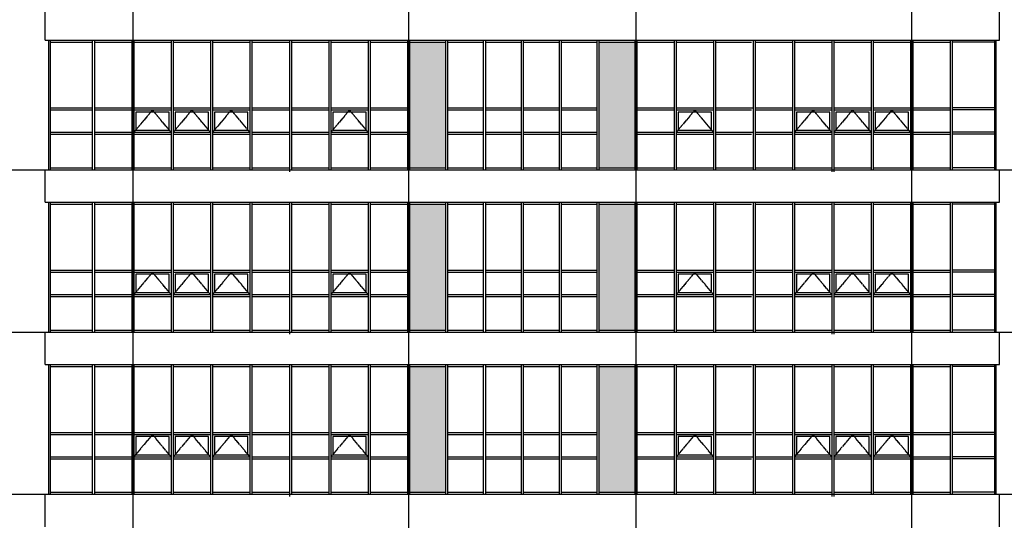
# Model space of a CAD drawing. Header units: millimetres. Extents: x 3445018 to 4174071, y -6064565 to -5122887.
# Tile 168 of 192: x 3868654 to 3892925, y -5325080 to -5312738. Entities that reach past the tile are written whole.
import ezdxf

# ---------------------------------------------------------------- set-up
doc = ezdxf.new("R2010")
doc.units = ezdxf.units.MM
doc.header["$MEASUREMENT"] = 0
doc.linetypes.add('CEN', pattern=[66, 60, -2, 2, -2])
for name, color, linetype in [('CEN', 13, 'CEN'), ('FI', 6, 'CONTINUOUS'), ('SO-252', 252, 'CONTINUOUS'), ('WIN1', 4, 'CONTINUOUS'), ('WIN2', 9, 'CONTINUOUS')]:
    doc.layers.add(name, color=color, linetype=linetype)

msp = doc.modelspace()

# ---------------------------------------------------------------- hatches: boundary and pattern name
at = {"layer": 'SO-252', "ltscale": 200}
h = msp.add_hatch(color=256, dxfattribs=at)
h.dxf.hatch_style = 1
h.paths.add_polyline_path([(3883815.642, -5313289.461), (3882932.309, -5313289.461), (3882932.309, -5316389.461), (3883815.642, -5316389.461)])
h.paths.add_polyline_path([(3879148.975, -5313289.461), (3878265.642, -5313289.461), (3878265.642, -5316389.461), (3879148.975, -5316389.461)])
h = msp.add_hatch(color=256, dxfattribs=at)
h.dxf.hatch_style = 1
h.paths.add_polyline_path([(3878265.642, -5320389.461), (3879148.975, -5320389.461), (3879148.975, -5317289.461), (3878265.642, -5317289.461)])
h.paths.add_polyline_path([(3882932.309, -5320389.461), (3883815.642, -5320389.461), (3883815.642, -5317289.461), (3882932.309, -5317289.461)])
h = msp.add_hatch(color=256, dxfattribs=at)
h.dxf.hatch_style = 1
h.paths.add_polyline_path([(3882932.309, -5324389.461), (3883815.642, -5324389.461), (3883815.642, -5321289.461), (3882932.309, -5321289.461)])
h.paths.add_polyline_path([(3878265.642, -5324389.461), (3879148.975, -5324389.461), (3879148.975, -5321289.461), (3878265.642, -5321289.461)])

# ---------------------------------------------------------------- linework, layer by layer
at = {"layer": 'CEN'}
for p, q in [((3871440.642, -5293351.227), (3871440.642, -5349279.63)), ((3878240.642, -5293351.227), (3878240.642, -5349279.63)), ((3883840.642, -5293351.227), (3883840.642, -5349279.63)), ((3890640.642, -5293351.227), (3890640.642, -5349279.63)), ((3858653.706, -5316439.461), (3903361.475, -5316439.461)), ((3858653.706, -5320439.461), (3903361.475, -5320439.461)), ((3858653.706, -5324439.461), (3903361.475, -5324439.461))]:
    msp.add_line(p, q, dxfattribs=at)
for points in [[(3872387.071, -5315514.461), (3871926.356, -5314964.461), (3871465.642, -5315514.461)], [(3873358.499, -5315514.461), (3872897.785, -5314964.461), (3872437.071, -5315514.461)], [(3874329.928, -5315514.461), (3873869.213, -5314964.461), (3873408.499, -5315514.461)], [(3877244.213, -5315514.461), (3876783.499, -5314964.461), (3876322.785, -5315514.461)], [(3885758.499, -5315514.461), (3885297.785, -5314964.461), (3884837.071, -5315514.461)], [(3888672.785, -5315514.461), (3888212.071, -5314964.461), (3887751.356, -5315514.461)], [(3889644.213, -5315514.461), (3889183.499, -5314964.461), (3888722.785, -5315514.461)], [(3890615.642, -5315514.461), (3890154.928, -5314964.461), (3889694.213, -5315514.461)], [(3872387.071, -5319514.461), (3871926.356, -5318964.461), (3871465.642, -5319514.461)], [(3873358.499, -5319514.461), (3872897.785, -5318964.461), (3872437.071, -5319514.461)], [(3874329.928, -5319514.461), (3873869.213, -5318964.461), (3873408.499, -5319514.461)], [(3877244.213, -5319514.461), (3876783.499, -5318964.461), (3876322.785, -5319514.461)], [(3885758.499, -5319514.461), (3885297.785, -5318964.461), (3884837.071, -5319514.461)], [(3888672.785, -5319514.461), (3888212.071, -5318964.461), (3887751.356, -5319514.461)], [(3889644.213, -5319514.461), (3889183.499, -5318964.461), (3888722.785, -5319514.461)], [(3890615.642, -5319514.461), (3890154.928, -5318964.461), (3889694.213, -5319514.461)], [(3872387.071, -5323514.461), (3871926.356, -5322964.461), (3871465.642, -5323514.461)], [(3873358.499, -5323514.461), (3872897.785, -5322964.461), (3872437.071, -5323514.461)], [(3874329.928, -5323514.461), (3873869.213, -5322964.461), (3873408.499, -5323514.461)], [(3877244.213, -5323514.461), (3876783.499, -5322964.461), (3876322.785, -5323514.461)], [(3885758.499, -5323514.461), (3885297.785, -5322964.461), (3884837.071, -5323514.461)], [(3888672.785, -5323514.461), (3888212.071, -5322964.461), (3887751.356, -5323514.461)], [(3889644.213, -5323514.461), (3889183.499, -5322964.461), (3888722.785, -5323514.461)], [(3890615.642, -5323514.461), (3890154.928, -5322964.461), (3889694.213, -5323514.461)]]:
    msp.add_lwpolyline(points, dxfattribs=at)
at = {"layer": 'FI', "ltscale": 200}
for p, q in [((3869277.642, -5313239.461), (3869277.642, -5312439.461)), ((3892803.642, -5313239.461), (3892803.642, -5312439.461)), ((3869277.642, -5313239.461), (3892803.642, -5313239.461)), ((3869277.642, -5316439.461), (3892803.642, -5316439.461)), ((3869277.642, -5317239.461), (3869277.642, -5316439.461)), ((3892803.642, -5317239.461), (3892803.642, -5316439.461)), ((3869277.642, -5317239.461), (3892803.642, -5317239.461)), ((3869277.642, -5320439.461), (3892803.642, -5320439.461)), ((3869277.642, -5321239.461), (3869277.642, -5320439.461)), ((3892803.642, -5321239.461), (3892803.642, -5320439.461)), ((3869277.642, -5321239.461), (3892803.642, -5321239.461)), ((3869277.642, -5324439.461), (3892803.642, -5324439.461)), ((3869277.642, -5325239.461), (3869277.642, -5324439.461)), ((3892803.642, -5325239.461), (3892803.642, -5324439.461))]:
    msp.add_line(p, q, dxfattribs=at)
at = {"layer": 'WIN1', "ltscale": 200}
for p, q in [((3869365.642, -5313239.461), (3869365.642, -5316439.461)), ((3869365.642, -5313239.461), (3892715.642, -5313239.461)), ((3869401.642, -5313239.461), (3869401.642, -5316439.461)), ((3869401.642, -5313289.461), (3870444.213, -5313289.461)), ((3870444.213, -5313239.461), (3870444.213, -5316439.461)), ((3870444.213, -5313239.461), (3870444.213, -5316439.461)), ((3870494.213, -5313239.461), (3870494.213, -5316439.461)), ((3870494.213, -5313239.461), (3870494.213, -5316439.461)), ((3870494.213, -5313289.461), (3871415.642, -5313289.461)), ((3871415.642, -5313239.461), (3871415.642, -5316439.461)), ((3871415.642, -5313239.461), (3871415.642, -5316439.461)), ((3871465.642, -5313239.461), (3871465.642, -5316439.461)), ((3871465.642, -5313239.461), (3871465.642, -5316439.461)), ((3871465.642, -5313289.461), (3872387.071, -5313289.461)), ((3872387.071, -5313239.461), (3872387.071, -5316439.461)), ((3872387.071, -5313239.461), (3872387.071, -5316439.461)), ((3872437.071, -5313239.461), (3872437.071, -5316439.461)), ((3872437.071, -5313239.461), (3872437.071, -5316439.461)), ((3872437.071, -5313289.461), (3873358.499, -5313289.461)), ((3873358.499, -5313239.461), (3873358.499, -5316439.461)), ((3873358.499, -5313239.461), (3873358.499, -5316439.461)), ((3873408.499, -5313239.461), (3873408.499, -5316439.461)), ((3873408.499, -5313239.461), (3873408.499, -5316439.461)), ((3873408.499, -5313289.461), (3874329.928, -5313289.461)), ((3874329.928, -5313239.461), (3874329.928, -5316439.461)), ((3874329.928, -5313239.461), (3874329.928, -5316439.461)), ((3874379.928, -5313239.461), (3874379.928, -5316439.461)), ((3874379.928, -5313239.461), (3874379.928, -5316439.461)), ((3874379.928, -5313289.461), (3875301.356, -5313289.461)), ((3875301.356, -5313239.461), (3875301.356, -5316439.461)), ((3875351.356, -5313239.461), (3875351.356, -5316439.461)), ((3875351.356, -5313239.461), (3875351.356, -5316439.461)), ((3875351.356, -5313289.461), (3876272.785, -5313289.461)), ((3876272.785, -5313239.461), (3876272.785, -5316439.461)), ((3876272.785, -5313239.461), (3876272.785, -5316439.461)), ((3876322.785, -5313239.461), (3876322.785, -5316439.461)), ((3876322.785, -5313239.461), (3876322.785, -5316439.461)), ((3876322.785, -5313289.461), (3877244.213, -5313289.461)), ((3877244.213, -5313239.461), (3877244.213, -5316439.461)), ((3877244.213, -5313239.461), (3877244.213, -5316439.461)), ((3877294.213, -5313239.461), (3877294.213, -5316439.461)), ((3877294.213, -5313239.461), (3877294.213, -5316439.461)), ((3877294.213, -5313289.461), (3878215.642, -5313289.461)), ((3878215.642, -5313239.461), (3878215.642, -5316439.461)), ((3878215.642, -5313239.461), (3878215.642, -5316439.461)), ((3878265.642, -5313239.461), (3878265.642, -5316439.461)), ((3878265.642, -5313239.461), (3878265.642, -5316439.461)), ((3878265.642, -5313289.461), (3879148.975, -5313289.461)), ((3879148.975, -5313239.461), (3879148.975, -5316439.461)), ((3879198.975, -5313239.461), (3879198.975, -5316439.461)), ((3879198.975, -5313289.461), (3880082.309, -5313289.461)), ((3880082.309, -5313239.461), (3880082.309, -5316439.461)), ((3880082.309, -5313239.461), (3880082.309, -5316439.461)), ((3880132.309, -5313239.461), (3880132.309, -5316439.461)), ((3880132.309, -5313239.461), (3880132.309, -5316439.461)), ((3880132.309, -5313289.461), (3881015.642, -5313289.461)), ((3881015.642, -5313239.461), (3881015.642, -5316439.461)), ((3881015.642, -5313239.461), (3881015.642, -5316439.461)), ((3881065.642, -5313239.461), (3881065.642, -5316439.461)), ((3881065.642, -5313239.461), (3881065.642, -5316439.461)), ((3881065.642, -5313289.461), (3881948.975, -5313289.461)), ((3881948.975, -5313239.461), (3881948.975, -5316439.461)), ((3881948.975, -5313239.461), (3881948.975, -5316439.461)), ((3881998.975, -5313239.461), (3881998.975, -5316439.461)), ((3881998.975, -5313239.461), (3881998.975, -5316439.461)), ((3881998.975, -5313289.461), (3882882.309, -5313289.461)), ((3882882.309, -5313239.461), (3882882.309, -5316439.461)), ((3882932.309, -5313239.461), (3882932.309, -5316439.461)), ((3882932.309, -5313289.461), (3883815.642, -5313289.461)), ((3883815.642, -5313239.461), (3883815.642, -5316439.461)), ((3883815.642, -5313239.461), (3883815.642, -5316439.461)), ((3883865.642, -5313239.461), (3883865.642, -5316439.461)), ((3883865.642, -5313239.461), (3883865.642, -5316439.461)), ((3883865.642, -5313289.461), (3884787.071, -5313289.461)), ((3884787.071, -5313239.461), (3884787.071, -5316439.461)), ((3884787.071, -5313239.461), (3884787.071, -5316439.461)), ((3884837.071, -5313239.461), (3884837.071, -5316439.461)), ((3884837.071, -5313239.461), (3884837.071, -5316439.461)), ((3884837.071, -5313289.461), (3885758.499, -5313289.461)), ((3885758.499, -5313239.461), (3885758.499, -5316439.461)), ((3885758.499, -5313239.461), (3885758.499, -5316439.461)), ((3885808.499, -5313239.461), (3885808.499, -5316439.461)), ((3885808.499, -5313239.461), (3885808.499, -5316439.461)), ((3885808.499, -5313289.461), (3886691.832, -5313289.461)), ((3886729.928, -5313239.461), (3886729.928, -5316439.461)), ((3886729.928, -5313239.461), (3886729.928, -5316439.461)), ((3886779.928, -5313239.461), (3886779.928, -5316439.461)), ((3886779.928, -5313239.461), (3886779.928, -5316439.461)), ((3886779.928, -5313289.461), (3887701.356, -5313289.461)), ((3887701.356, -5313239.461), (3887701.356, -5316439.461)), ((3887701.356, -5313239.461), (3887701.356, -5316439.461)), ((3887751.356, -5313239.461), (3887751.356, -5316439.461)), ((3887751.356, -5313239.461), (3887751.356, -5316439.461)), ((3887751.356, -5313289.461), (3888672.785, -5313289.461)), ((3888672.785, -5313239.461), (3888672.785, -5316439.461)), ((3888722.785, -5313239.461), (3888722.785, -5316439.461)), ((3888722.785, -5313289.461), (3889644.213, -5313289.461)), ((3889644.213, -5313239.461), (3889644.213, -5316439.461)), ((3889644.213, -5313239.461), (3889644.213, -5316439.461)), ((3889694.213, -5313239.461), (3889694.213, -5316439.461)), ((3889694.213, -5313239.461), (3889694.213, -5316439.461)), ((3889694.213, -5313289.461), (3890615.642, -5313289.461)), ((3890615.642, -5313239.461), (3890615.642, -5316439.461)), ((3890615.642, -5313239.461), (3890615.642, -5316439.461)), ((3890665.642, -5313239.461), (3890665.642, -5316439.461)), ((3890665.642, -5313239.461), (3890665.642, -5316439.461)), ((3890665.642, -5313289.461), (3891587.071, -5313289.461)), ((3891587.071, -5313239.461), (3891587.071, -5316439.461)), ((3891587.071, -5313239.461), (3891587.071, -5316439.461)), ((3891637.071, -5313239.461), (3891637.071, -5316439.461)), ((3891637.071, -5313239.461), (3891637.071, -5316439.461)), ((3892679.642, -5313289.461), (3891637.071, -5313289.461)), ((3892679.642, -5313239.461), (3892679.642, -5316439.461)), ((3892715.642, -5313239.461), (3892715.642, -5316439.461)), ((3869401.642, -5314914.461), (3870444.213, -5314914.461)), ((3869401.642, -5314964.461), (3870444.213, -5314964.461)), ((3870494.213, -5314914.461), (3871415.642, -5314914.461)), ((3870494.213, -5314964.461), (3871415.642, -5314964.461)), ((3871465.642, -5314914.461), (3872387.071, -5314914.461)), ((3871465.642, -5314964.461), (3872387.071, -5314964.461)), ((3872437.071, -5314914.461), (3873358.499, -5314914.461)), ((3872437.071, -5314964.461), (3873358.499, -5314964.461)), ((3873408.499, -5314914.461), (3874329.928, -5314914.461)), ((3873408.499, -5314964.461), (3874329.928, -5314964.461)), ((3874379.928, -5314914.461), (3875301.356, -5314914.461)), ((3874379.928, -5314964.461), (3875301.356, -5314964.461)), ((3875351.356, -5314914.461), (3876272.785, -5314914.461)), ((3875351.356, -5314964.461), (3876272.785, -5314964.461)), ((3876322.785, -5314914.461), (3877244.213, -5314914.461)), ((3876322.785, -5314964.461), (3877244.213, -5314964.461)), ((3877294.213, -5314914.461), (3878215.642, -5314914.461)), ((3877294.213, -5314964.461), (3878215.642, -5314964.461)), ((3879198.975, -5314914.461), (3880082.309, -5314914.461)), ((3879198.975, -5314964.461), (3880082.309, -5314964.461)), ((3880132.309, -5314914.461), (3881015.642, -5314914.461)), ((3880132.309, -5314964.461), (3881015.642, -5314964.461)), ((3881065.642, -5314914.461), (3881948.975, -5314914.461)), ((3881065.642, -5314964.461), (3881948.975, -5314964.461)), ((3881998.975, -5314914.461), (3882882.309, -5314914.461)), ((3881998.975, -5314964.461), (3882882.309, -5314964.461)), ((3883865.642, -5314914.461), (3884787.071, -5314914.461)), ((3883865.642, -5314964.461), (3884787.071, -5314964.461)), ((3884837.071, -5314914.461), (3885758.499, -5314914.461)), ((3884837.071, -5314964.461), (3885758.499, -5314964.461)), ((3885808.499, -5314914.461), (3886729.928, -5314914.461)), ((3885808.499, -5314964.461), (3886691.832, -5314964.461)), ((3886779.928, -5314914.461), (3887701.356, -5314914.461)), ((3886779.928, -5314964.461), (3887701.356, -5314964.461)), ((3887751.356, -5314914.461), (3888672.785, -5314914.461)), ((3887751.356, -5314964.461), (3888672.785, -5314964.461)), ((3888722.785, -5314914.461), (3889644.213, -5314914.461)), ((3888722.785, -5314964.461), (3889644.213, -5314964.461)), ((3889694.213, -5314914.461), (3890615.642, -5314914.461)), ((3889694.213, -5314964.461), (3890615.642, -5314964.461)), ((3890665.642, -5314914.461), (3891587.071, -5314914.461)), ((3890665.642, -5314964.461), (3891587.071, -5314964.461)), ((3892679.642, -5314914.461), (3891637.071, -5314914.461)), ((3892679.642, -5314964.461), (3891637.071, -5314964.461)), ((3869401.642, -5315514.461), (3870444.213, -5315514.461)), ((3869401.642, -5315564.461), (3870444.213, -5315564.461)), ((3870494.213, -5315514.461), (3871415.642, -5315514.461)), ((3870494.213, -5315564.461), (3871415.642, -5315564.461)), ((3871465.642, -5315514.461), (3872387.071, -5315514.461)), ((3871465.642, -5315564.461), (3872387.071, -5315564.461)), ((3872437.071, -5315514.461), (3873358.499, -5315514.461)), ((3872437.071, -5315564.461), (3873358.499, -5315564.461)), ((3873408.499, -5315514.461), (3874329.928, -5315514.461)), ((3873408.499, -5315564.461), (3874329.928, -5315564.461)), ((3874379.928, -5315514.461), (3875301.356, -5315514.461)), ((3874379.928, -5315564.461), (3875301.356, -5315564.461)), ((3875351.356, -5315514.461), (3876272.785, -5315514.461)), ((3875351.356, -5315564.461), (3876272.785, -5315564.461)), ((3876322.785, -5315514.461), (3877244.213, -5315514.461)), ((3876322.785, -5315564.461), (3877244.213, -5315564.461)), ((3877294.213, -5315514.461), (3878215.642, -5315514.461)), ((3877294.213, -5315564.461), (3878215.642, -5315564.461)), ((3879198.975, -5315514.461), (3880082.309, -5315514.461)), ((3879198.975, -5315564.461), (3880082.309, -5315564.461)), ((3880132.309, -5315514.461), (3881015.642, -5315514.461)), ((3880132.309, -5315564.461), (3881015.642, -5315564.461)), ((3881065.642, -5315514.461), (3881948.975, -5315514.461)), ((3881065.642, -5315564.461), (3881948.975, -5315564.461)), ((3881998.975, -5315514.461), (3882882.309, -5315514.461)), ((3881998.975, -5315564.461), (3882882.309, -5315564.461)), ((3883865.642, -5315514.461), (3884787.071, -5315514.461)), ((3883865.642, -5315564.461), (3884787.071, -5315564.461)), ((3884837.071, -5315514.461), (3885758.499, -5315514.461)), ((3884837.071, -5315564.461), (3885758.499, -5315564.461)), ((3885808.499, -5315514.461), (3886729.928, -5315514.461)), ((3885808.499, -5315564.461), (3886691.832, -5315564.461)), ((3886779.928, -5315514.461), (3887701.356, -5315514.461)), ((3886779.928, -5315564.461), (3887701.356, -5315564.461)), ((3887751.356, -5315514.461), (3888672.785, -5315514.461)), ((3887751.356, -5315564.461), (3888672.785, -5315564.461)), ((3888722.785, -5315514.461), (3889644.213, -5315514.461)), ((3888722.785, -5315564.461), (3889644.213, -5315564.461)), ((3889694.213, -5315514.461), (3890615.642, -5315514.461)), ((3889694.213, -5315564.461), (3890615.642, -5315564.461)), ((3890665.642, -5315514.461), (3891587.071, -5315514.461)), ((3890665.642, -5315564.461), (3891587.071, -5315564.461)), ((3892679.642, -5315514.461), (3891637.071, -5315514.461)), ((3892679.642, -5315564.461), (3891637.071, -5315564.461)), ((3869365.642, -5316439.461), (3892715.642, -5316439.461)), ((3869401.642, -5316389.461), (3870444.213, -5316389.461)), ((3870494.213, -5316389.461), (3871415.642, -5316389.461)), ((3871465.642, -5316389.461), (3872387.071, -5316389.461)), ((3872437.071, -5316389.461), (3873358.499, -5316389.461)), ((3873408.499, -5316389.461), (3874329.928, -5316389.461)), ((3874379.928, -5316389.461), (3875301.356, -5316389.461)), ((3875301.356, -5316409.461), (3875301.356, -5316489.461)), ((3875351.356, -5316389.461), (3876272.785, -5316389.461)), ((3876322.785, -5316389.461), (3877244.213, -5316389.461)), ((3877294.213, -5316389.461), (3878215.642, -5316389.461)), ((3878265.642, -5316389.461), (3879148.975, -5316389.461)), ((3879148.975, -5316409.461), (3879148.975, -5316439.461)), ((3879198.975, -5316389.461), (3880082.309, -5316389.461)), ((3879198.975, -5316409.461), (3879198.975, -5316439.461)), ((3880132.309, -5316389.461), (3881015.642, -5316389.461)), ((3881065.642, -5316389.461), (3881948.975, -5316389.461)), ((3881998.975, -5316389.461), (3882882.309, -5316389.461)), ((3882882.309, -5316409.461), (3882882.309, -5316439.461)), ((3882932.309, -5316389.461), (3883815.642, -5316389.461)), ((3882932.309, -5316409.461), (3882932.309, -5316439.461)), ((3883865.642, -5316389.461), (3884787.071, -5316389.461)), ((3884837.071, -5316389.461), (3885758.499, -5316389.461)), ((3885808.499, -5316389.461), (3886729.928, -5316389.461)), ((3886779.928, -5316389.461), (3887701.356, -5316389.461)), ((3887751.356, -5316389.461), (3888672.785, -5316389.461)), ((3888672.785, -5316409.461), (3888672.785, -5316489.461)), ((3888722.785, -5316389.461), (3889644.213, -5316389.461)), ((3888722.785, -5316409.461), (3888722.785, -5316489.461)), ((3889694.213, -5316389.461), (3890615.642, -5316389.461)), ((3890665.642, -5316389.461), (3891587.071, -5316389.461)), ((3892679.642, -5316389.461), (3891637.071, -5316389.461)), ((3869365.642, -5317239.461), (3869365.642, -5320439.461)), ((3869365.642, -5317239.461), (3892715.642, -5317239.461)), ((3869401.642, -5317239.461), (3869401.642, -5320439.461)), ((3870444.213, -5317239.461), (3870444.213, -5320439.461)), ((3870444.213, -5317239.461), (3870444.213, -5320439.461)), ((3870494.213, -5317239.461), (3870494.213, -5320439.461)), ((3870494.213, -5317239.461), (3870494.213, -5320439.461)), ((3871415.642, -5317239.461), (3871415.642, -5320439.461)), ((3871415.642, -5317239.461), (3871415.642, -5320439.461)), ((3871465.642, -5317239.461), (3871465.642, -5320439.461)), ((3871465.642, -5317239.461), (3871465.642, -5320439.461)), ((3872387.071, -5317239.461), (3872387.071, -5320439.461)), ((3872387.071, -5317239.461), (3872387.071, -5320439.461)), ((3872437.071, -5317239.461), (3872437.071, -5320439.461)), ((3872437.071, -5317239.461), (3872437.071, -5320439.461)), ((3873358.499, -5317239.461), (3873358.499, -5320439.461)), ((3873358.499, -5317239.461), (3873358.499, -5320439.461)), ((3873408.499, -5317239.461), (3873408.499, -5320439.461)), ((3873408.499, -5317239.461), (3873408.499, -5320439.461)), ((3874329.928, -5317239.461), (3874329.928, -5320439.461)), ((3874329.928, -5317239.461), (3874329.928, -5320439.461)), ((3874379.928, -5317239.461), (3874379.928, -5320439.461)), ((3874379.928, -5317239.461), (3874379.928, -5320439.461)), ((3875301.356, -5317239.461), (3875301.356, -5320439.461)), ((3875351.356, -5317239.461), (3875351.356, -5320439.461)), ((3875351.356, -5317239.461), (3875351.356, -5320439.461)), ((3876272.785, -5317239.461), (3876272.785, -5320439.461)), ((3876272.785, -5317239.461), (3876272.785, -5320439.461)), ((3876322.785, -5317239.461), (3876322.785, -5320439.461)), ((3876322.785, -5317239.461), (3876322.785, -5320439.461)), ((3877244.213, -5317239.461), (3877244.213, -5320439.461)), ((3877244.213, -5317239.461), (3877244.213, -5320439.461)), ((3877294.213, -5317239.461), (3877294.213, -5320439.461)), ((3877294.213, -5317239.461), (3877294.213, -5320439.461)), ((3878215.642, -5317239.461), (3878215.642, -5320439.461)), ((3878215.642, -5317239.461), (3878215.642, -5320439.461)), ((3878265.642, -5317239.461), (3878265.642, -5320439.461)), ((3878265.642, -5317239.461), (3878265.642, -5320439.461)), ((3879148.975, -5317239.461), (3879148.975, -5320439.461)), ((3879198.975, -5317239.461), (3879198.975, -5320439.461)), ((3880082.309, -5317239.461), (3880082.309, -5320439.461)), ((3880082.309, -5317239.461), (3880082.309, -5320439.461)), ((3880132.309, -5317239.461), (3880132.309, -5320439.461)), ((3880132.309, -5317239.461), (3880132.309, -5320439.461)), ((3881015.642, -5317239.461), (3881015.642, -5320439.461)), ((3881015.642, -5317239.461), (3881015.642, -5320439.461)), ((3881065.642, -5317239.461), (3881065.642, -5320439.461)), ((3881065.642, -5317239.461), (3881065.642, -5320439.461)), ((3881948.975, -5317239.461), (3881948.975, -5320439.461)), ((3881948.975, -5317239.461), (3881948.975, -5320439.461)), ((3881998.975, -5317239.461), (3881998.975, -5320439.461)), ((3881998.975, -5317239.461), (3881998.975, -5320439.461)), ((3882882.309, -5317239.461), (3882882.309, -5320439.461)), ((3882932.309, -5317239.461), (3882932.309, -5320439.461)), ((3883815.642, -5317239.461), (3883815.642, -5320439.461)), ((3883815.642, -5317239.461), (3883815.642, -5320439.461)), ((3883865.642, -5317239.461), (3883865.642, -5320439.461)), ((3883865.642, -5317239.461), (3883865.642, -5320439.461)), ((3884787.071, -5317239.461), (3884787.071, -5320439.461)), ((3884787.071, -5317239.461), (3884787.071, -5320439.461)), ((3884837.071, -5317239.461), (3884837.071, -5320439.461)), ((3884837.071, -5317239.461), (3884837.071, -5320439.461)), ((3885758.499, -5317239.461), (3885758.499, -5320439.461)), ((3885758.499, -5317239.461), (3885758.499, -5320439.461)), ((3885808.499, -5317239.461), (3885808.499, -5320439.461)), ((3885808.499, -5317239.461), (3885808.499, -5320439.461)), ((3886729.928, -5317239.461), (3886729.928, -5320439.461)), ((3886729.928, -5317239.461), (3886729.928, -5320439.461)), ((3886779.928, -5317239.461), (3886779.928, -5320439.461)), ((3886779.928, -5317239.461), (3886779.928, -5320439.461)), ((3887701.356, -5317239.461), (3887701.356, -5320439.461)), ((3887701.356, -5317239.461), (3887701.356, -5320439.461)), ((3887751.356, -5317239.461), (3887751.356, -5320439.461)), ((3887751.356, -5317239.461), (3887751.356, -5320439.461)), ((3888672.785, -5317239.461), (3888672.785, -5320439.461)), ((3888722.785, -5317239.461), (3888722.785, -5320439.461)), ((3889644.213, -5317239.461), (3889644.213, -5320439.461)), ((3889644.213, -5317239.461), (3889644.213, -5320439.461)), ((3889694.213, -5317239.461), (3889694.213, -5320439.461)), ((3889694.213, -5317239.461), (3889694.213, -5320439.461)), ((3890615.642, -5317239.461), (3890615.642, -5320439.461)), ((3890615.642, -5317239.461), (3890615.642, -5320439.461)), ((3890665.642, -5317239.461), (3890665.642, -5320439.461)), ((3890665.642, -5317239.461), (3890665.642, -5320439.461)), ((3891587.071, -5317239.461), (3891587.071, -5320439.461)), ((3891587.071, -5317239.461), (3891587.071, -5320439.461)), ((3891637.071, -5317239.461), (3891637.071, -5320439.461)), ((3891637.071, -5317239.461), (3891637.071, -5320439.461)), ((3892679.642, -5317239.461), (3892679.642, -5320439.461)), ((3892715.642, -5317239.461), (3892715.642, -5320439.461)), ((3869401.642, -5317289.461), (3870444.213, -5317289.461)), ((3870494.213, -5317289.461), (3871415.642, -5317289.461)), ((3871465.642, -5317289.461), (3872387.071, -5317289.461)), ((3872437.071, -5317289.461), (3873358.499, -5317289.461)), ((3873408.499, -5317289.461), (3874329.928, -5317289.461)), ((3874379.928, -5317289.461), (3875301.356, -5317289.461)), ((3875351.356, -5317289.461), (3876272.785, -5317289.461)), ((3876322.785, -5317289.461), (3877244.213, -5317289.461)), ((3877294.213, -5317289.461), (3878215.642, -5317289.461)), ((3878265.642, -5317289.461), (3879148.975, -5317289.461)), ((3879198.975, -5317289.461), (3880082.309, -5317289.461)), ((3880132.309, -5317289.461), (3881015.642, -5317289.461)), ((3881065.642, -5317289.461), (3881948.975, -5317289.461)), ((3881998.975, -5317289.461), (3882882.309, -5317289.461)), ((3882932.309, -5317289.461), (3883815.642, -5317289.461)), ((3883865.642, -5317289.461), (3884787.071, -5317289.461)), ((3884837.071, -5317289.461), (3885758.499, -5317289.461)), ((3885808.499, -5317289.461), (3886691.832, -5317289.461)), ((3886779.928, -5317289.461), (3887701.356, -5317289.461)), ((3887751.356, -5317289.461), (3888672.785, -5317289.461)), ((3888722.785, -5317289.461), (3889644.213, -5317289.461)), ((3889694.213, -5317289.461), (3890615.642, -5317289.461)), ((3890665.642, -5317289.461), (3891587.071, -5317289.461)), ((3892679.642, -5317289.461), (3891637.071, -5317289.461)), ((3869401.642, -5318914.461), (3870444.213, -5318914.461)), ((3869401.642, -5318964.461), (3870444.213, -5318964.461)), ((3870494.213, -5318914.461), (3871415.642, -5318914.461)), ((3870494.213, -5318964.461), (3871415.642, -5318964.461)), ((3871465.642, -5318914.461), (3872387.071, -5318914.461)), ((3871465.642, -5318964.461), (3872387.071, -5318964.461)), ((3872437.071, -5318914.461), (3873358.499, -5318914.461)), ((3872437.071, -5318964.461), (3873358.499, -5318964.461)), ((3873408.499, -5318914.461), (3874329.928, -5318914.461)), ((3873408.499, -5318964.461), (3874329.928, -5318964.461)), ((3874379.928, -5318914.461), (3875301.356, -5318914.461)), ((3874379.928, -5318964.461), (3875301.356, -5318964.461)), ((3875351.356, -5318914.461), (3876272.785, -5318914.461)), ((3875351.356, -5318964.461), (3876272.785, -5318964.461)), ((3876322.785, -5318914.461), (3877244.213, -5318914.461)), ((3876322.785, -5318964.461), (3877244.213, -5318964.461)), ((3877294.213, -5318914.461), (3878215.642, -5318914.461)), ((3877294.213, -5318964.461), (3878215.642, -5318964.461)), ((3879198.975, -5318914.461), (3880082.309, -5318914.461)), ((3879198.975, -5318964.461), (3880082.309, -5318964.461)), ((3880132.309, -5318914.461), (3881015.642, -5318914.461)), ((3880132.309, -5318964.461), (3881015.642, -5318964.461)), ((3881065.642, -5318914.461), (3881948.975, -5318914.461)), ((3881065.642, -5318964.461), (3881948.975, -5318964.461)), ((3881998.975, -5318914.461), (3882882.309, -5318914.461)), ((3881998.975, -5318964.461), (3882882.309, -5318964.461)), ((3883865.642, -5318914.461), (3884787.071, -5318914.461)), ((3883865.642, -5318964.461), (3884787.071, -5318964.461)), ((3884837.071, -5318914.461), (3885758.499, -5318914.461)), ((3884837.071, -5318964.461), (3885758.499, -5318964.461)), ((3885808.499, -5318914.461), (3886729.928, -5318914.461)), ((3885808.499, -5318964.461), (3886691.832, -5318964.461)), ((3886779.928, -5318914.461), (3887701.356, -5318914.461)), ((3886779.928, -5318964.461), (3887701.356, -5318964.461)), ((3887751.356, -5318914.461), (3888672.785, -5318914.461)), ((3887751.356, -5318964.461), (3888672.785, -5318964.461)), ((3888722.785, -5318914.461), (3889644.213, -5318914.461)), ((3888722.785, -5318964.461), (3889644.213, -5318964.461)), ((3889694.213, -5318914.461), (3890615.642, -5318914.461)), ((3889694.213, -5318964.461), (3890615.642, -5318964.461)), ((3890665.642, -5318914.461), (3891587.071, -5318914.461)), ((3890665.642, -5318964.461), (3891587.071, -5318964.461)), ((3892679.642, -5318914.461), (3891637.071, -5318914.461)), ((3892679.642, -5318964.461), (3891637.071, -5318964.461)), ((3869401.642, -5319514.461), (3870444.213, -5319514.461)), ((3869401.642, -5319564.461), (3870444.213, -5319564.461)), ((3870494.213, -5319514.461), (3871415.642, -5319514.461)), ((3870494.213, -5319564.461), (3871415.642, -5319564.461)), ((3871465.642, -5319514.461), (3872387.071, -5319514.461)), ((3871465.642, -5319564.461), (3872387.071, -5319564.461)), ((3872437.071, -5319514.461), (3873358.499, -5319514.461)), ((3872437.071, -5319564.461), (3873358.499, -5319564.461)), ((3873408.499, -5319514.461), (3874329.928, -5319514.461)), ((3873408.499, -5319564.461), (3874329.928, -5319564.461)), ((3874379.928, -5319514.461), (3875301.356, -5319514.461)), ((3874379.928, -5319564.461), (3875301.356, -5319564.461)), ((3875351.356, -5319514.461), (3876272.785, -5319514.461)), ((3875351.356, -5319564.461), (3876272.785, -5319564.461)), ((3876322.785, -5319514.461), (3877244.213, -5319514.461)), ((3876322.785, -5319564.461), (3877244.213, -5319564.461)), ((3877294.213, -5319514.461), (3878215.642, -5319514.461)), ((3877294.213, -5319564.461), (3878215.642, -5319564.461)), ((3879198.975, -5319514.461), (3880082.309, -5319514.461)), ((3879198.975, -5319564.461), (3880082.309, -5319564.461)), ((3880132.309, -5319514.461), (3881015.642, -5319514.461)), ((3880132.309, -5319564.461), (3881015.642, -5319564.461)), ((3881065.642, -5319514.461), (3881948.975, -5319514.461)), ((3881065.642, -5319564.461), (3881948.975, -5319564.461)), ((3881998.975, -5319514.461), (3882882.309, -5319514.461)), ((3881998.975, -5319564.461), (3882882.309, -5319564.461)), ((3883865.642, -5319514.461), (3884787.071, -5319514.461)), ((3883865.642, -5319564.461), (3884787.071, -5319564.461)), ((3884837.071, -5319514.461), (3885758.499, -5319514.461)), ((3884837.071, -5319564.461), (3885758.499, -5319564.461)), ((3885808.499, -5319514.461), (3886729.928, -5319514.461)), ((3885808.499, -5319564.461), (3886691.832, -5319564.461)), ((3886779.928, -5319514.461), (3887701.356, -5319514.461)), ((3886779.928, -5319564.461), (3887701.356, -5319564.461)), ((3887751.356, -5319514.461), (3888672.785, -5319514.461)), ((3887751.356, -5319564.461), (3888672.785, -5319564.461)), ((3888722.785, -5319514.461), (3889644.213, -5319514.461)), ((3888722.785, -5319564.461), (3889644.213, -5319564.461)), ((3889694.213, -5319514.461), (3890615.642, -5319514.461)), ((3889694.213, -5319564.461), (3890615.642, -5319564.461)), ((3890665.642, -5319514.461), (3891587.071, -5319514.461)), ((3890665.642, -5319564.461), (3891587.071, -5319564.461)), ((3892679.642, -5319514.461), (3891637.071, -5319514.461)), ((3892679.642, -5319564.461), (3891637.071, -5319564.461)), ((3869401.642, -5320389.461), (3870444.213, -5320389.461)), ((3870494.213, -5320389.461), (3871415.642, -5320389.461)), ((3871465.642, -5320389.461), (3872387.071, -5320389.461)), ((3872437.071, -5320389.461), (3873358.499, -5320389.461)), ((3873408.499, -5320389.461), (3874329.928, -5320389.461)), ((3874379.928, -5320389.461), (3875301.356, -5320389.461)), ((3875301.356, -5320409.461), (3875301.356, -5320489.461)), ((3875351.356, -5320389.461), (3876272.785, -5320389.461)), ((3876322.785, -5320389.461), (3877244.213, -5320389.461)), ((3877294.213, -5320389.461), (3878215.642, -5320389.461)), ((3878265.642, -5320389.461), (3879148.975, -5320389.461)), ((3879148.975, -5320409.461), (3879148.975, -5320439.461)), ((3879198.975, -5320389.461), (3880082.309, -5320389.461)), ((3879198.975, -5320409.461), (3879198.975, -5320439.461)), ((3880132.309, -5320389.461), (3881015.642, -5320389.461)), ((3881065.642, -5320389.461), (3881948.975, -5320389.461)), ((3881998.975, -5320389.461), (3882882.309, -5320389.461)), ((3882882.309, -5320409.461), (3882882.309, -5320439.461)), ((3882932.309, -5320389.461), (3883815.642, -5320389.461)), ((3882932.309, -5320409.461), (3882932.309, -5320439.461)), ((3883865.642, -5320389.461), (3884787.071, -5320389.461)), ((3884837.071, -5320389.461), (3885758.499, -5320389.461)), ((3885808.499, -5320389.461), (3886729.928, -5320389.461)), ((3886779.928, -5320389.461), (3887701.356, -5320389.461)), ((3887751.356, -5320389.461), (3888672.785, -5320389.461)), ((3888672.785, -5320409.461), (3888672.785, -5320489.461)), ((3888722.785, -5320389.461), (3889644.213, -5320389.461)), ((3888722.785, -5320409.461), (3888722.785, -5320489.461)), ((3889694.213, -5320389.461), (3890615.642, -5320389.461)), ((3890665.642, -5320389.461), (3891587.071, -5320389.461)), ((3892679.642, -5320389.461), (3891637.071, -5320389.461)), ((3869365.642, -5320439.461), (3892715.642, -5320439.461)), ((3869365.642, -5321239.461), (3869365.642, -5324439.461)), ((3869365.642, -5321239.461), (3892715.642, -5321239.461)), ((3869401.642, -5321239.461), (3869401.642, -5324439.461)), ((3869401.642, -5321289.461), (3870444.213, -5321289.461)), ((3870444.213, -5321239.461), (3870444.213, -5324439.461)), ((3870444.213, -5321239.461), (3870444.213, -5324439.461)), ((3870494.213, -5321239.461), (3870494.213, -5324439.461)), ((3870494.213, -5321239.461), (3870494.213, -5324439.461)), ((3870494.213, -5321289.461), (3871415.642, -5321289.461)), ((3871415.642, -5321239.461), (3871415.642, -5324439.461)), ((3871415.642, -5321239.461), (3871415.642, -5324439.461)), ((3871465.642, -5321239.461), (3871465.642, -5324439.461)), ((3871465.642, -5321239.461), (3871465.642, -5324439.461)), ((3871465.642, -5321289.461), (3872387.071, -5321289.461)), ((3872387.071, -5321239.461), (3872387.071, -5324439.461)), ((3872387.071, -5321239.461), (3872387.071, -5324439.461)), ((3872437.071, -5321239.461), (3872437.071, -5324439.461)), ((3872437.071, -5321239.461), (3872437.071, -5324439.461)), ((3872437.071, -5321289.461), (3873358.499, -5321289.461)), ((3873358.499, -5321239.461), (3873358.499, -5324439.461)), ((3873358.499, -5321239.461), (3873358.499, -5324439.461)), ((3873408.499, -5321239.461), (3873408.499, -5324439.461)), ((3873408.499, -5321239.461), (3873408.499, -5324439.461)), ((3873408.499, -5321289.461), (3874329.928, -5321289.461)), ((3874329.928, -5321239.461), (3874329.928, -5324439.461)), ((3874329.928, -5321239.461), (3874329.928, -5324439.461)), ((3874379.928, -5321239.461), (3874379.928, -5324439.461)), ((3874379.928, -5321239.461), (3874379.928, -5324439.461)), ((3874379.928, -5321289.461), (3875301.356, -5321289.461)), ((3875301.356, -5321239.461), (3875301.356, -5324439.461)), ((3875351.356, -5321239.461), (3875351.356, -5324439.461)), ((3875351.356, -5321239.461), (3875351.356, -5324439.461)), ((3875351.356, -5321289.461), (3876272.785, -5321289.461)), ((3876272.785, -5321239.461), (3876272.785, -5324439.461)), ((3876272.785, -5321239.461), (3876272.785, -5324439.461)), ((3876322.785, -5321239.461), (3876322.785, -5324439.461)), ((3876322.785, -5321239.461), (3876322.785, -5324439.461)), ((3876322.785, -5321289.461), (3877244.213, -5321289.461)), ((3877244.213, -5321239.461), (3877244.213, -5324439.461)), ((3877244.213, -5321239.461), (3877244.213, -5324439.461)), ((3877294.213, -5321239.461), (3877294.213, -5324439.461)), ((3877294.213, -5321239.461), (3877294.213, -5324439.461)), ((3877294.213, -5321289.461), (3878215.642, -5321289.461)), ((3878215.642, -5321239.461), (3878215.642, -5324439.461)), ((3878215.642, -5321239.461), (3878215.642, -5324439.461)), ((3878265.642, -5321239.461), (3878265.642, -5324439.461)), ((3878265.642, -5321239.461), (3878265.642, -5324439.461)), ((3878265.642, -5321289.461), (3879148.975, -5321289.461)), ((3879148.975, -5321239.461), (3879148.975, -5324439.461)), ((3879198.975, -5321239.461), (3879198.975, -5324439.461)), ((3879198.975, -5321289.461), (3880082.309, -5321289.461)), ((3880082.309, -5321239.461), (3880082.309, -5324439.461)), ((3880082.309, -5321239.461), (3880082.309, -5324439.461)), ((3880132.309, -5321239.461), (3880132.309, -5324439.461)), ((3880132.309, -5321239.461), (3880132.309, -5324439.461)), ((3880132.309, -5321289.461), (3881015.642, -5321289.461)), ((3881015.642, -5321239.461), (3881015.642, -5324439.461)), ((3881015.642, -5321239.461), (3881015.642, -5324439.461)), ((3881065.642, -5321239.461), (3881065.642, -5324439.461)), ((3881065.642, -5321239.461), (3881065.642, -5324439.461)), ((3881065.642, -5321289.461), (3881948.975, -5321289.461)), ((3881948.975, -5321239.461), (3881948.975, -5324439.461)), ((3881948.975, -5321239.461), (3881948.975, -5324439.461)), ((3881998.975, -5321239.461), (3881998.975, -5324439.461)), ((3881998.975, -5321239.461), (3881998.975, -5324439.461)), ((3881998.975, -5321289.461), (3882882.309, -5321289.461)), ((3882882.309, -5321239.461), (3882882.309, -5324439.461)), ((3882932.309, -5321239.461), (3882932.309, -5324439.461)), ((3882932.309, -5321289.461), (3883815.642, -5321289.461)), ((3883815.642, -5321239.461), (3883815.642, -5324439.461)), ((3883815.642, -5321239.461), (3883815.642, -5324439.461)), ((3883865.642, -5321239.461), (3883865.642, -5324439.461)), ((3883865.642, -5321239.461), (3883865.642, -5324439.461)), ((3883865.642, -5321289.461), (3884787.071, -5321289.461)), ((3884787.071, -5321239.461), (3884787.071, -5324439.461)), ((3884787.071, -5321239.461), (3884787.071, -5324439.461)), ((3884837.071, -5321239.461), (3884837.071, -5324439.461)), ((3884837.071, -5321239.461), (3884837.071, -5324439.461)), ((3884837.071, -5321289.461), (3885758.499, -5321289.461)), ((3885758.499, -5321239.461), (3885758.499, -5324439.461)), ((3885758.499, -5321239.461), (3885758.499, -5324439.461)), ((3885808.499, -5321239.461), (3885808.499, -5324439.461)), ((3885808.499, -5321239.461), (3885808.499, -5324439.461)), ((3885808.499, -5321289.461), (3886691.832, -5321289.461)), ((3886729.928, -5321239.461), (3886729.928, -5324439.461)), ((3886729.928, -5321239.461), (3886729.928, -5324439.461)), ((3886779.928, -5321239.461), (3886779.928, -5324439.461)), ((3886779.928, -5321239.461), (3886779.928, -5324439.461)), ((3886779.928, -5321289.461), (3887701.356, -5321289.461)), ((3887701.356, -5321239.461), (3887701.356, -5324439.461)), ((3887701.356, -5321239.461), (3887701.356, -5324439.461)), ((3887751.356, -5321239.461), (3887751.356, -5324439.461)), ((3887751.356, -5321239.461), (3887751.356, -5324439.461)), ((3887751.356, -5321289.461), (3888672.785, -5321289.461)), ((3888672.785, -5321239.461), (3888672.785, -5324439.461)), ((3888722.785, -5321239.461), (3888722.785, -5324439.461)), ((3888722.785, -5321289.461), (3889644.213, -5321289.461)), ((3889644.213, -5321239.461), (3889644.213, -5324439.461)), ((3889644.213, -5321239.461), (3889644.213, -5324439.461)), ((3889694.213, -5321239.461), (3889694.213, -5324439.461)), ((3889694.213, -5321239.461), (3889694.213, -5324439.461)), ((3889694.213, -5321289.461), (3890615.642, -5321289.461)), ((3890615.642, -5321239.461), (3890615.642, -5324439.461)), ((3890615.642, -5321239.461), (3890615.642, -5324439.461)), ((3890665.642, -5321239.461), (3890665.642, -5324439.461)), ((3890665.642, -5321239.461), (3890665.642, -5324439.461)), ((3890665.642, -5321289.461), (3891587.071, -5321289.461)), ((3891587.071, -5321239.461), (3891587.071, -5324439.461)), ((3891587.071, -5321239.461), (3891587.071, -5324439.461)), ((3891637.071, -5321239.461), (3891637.071, -5324439.461)), ((3891637.071, -5321239.461), (3891637.071, -5324439.461)), ((3892679.642, -5321289.461), (3891637.071, -5321289.461)), ((3892679.642, -5321239.461), (3892679.642, -5324439.461)), ((3892715.642, -5321239.461), (3892715.642, -5324439.461)), ((3869401.642, -5322914.461), (3870444.213, -5322914.461)), ((3869401.642, -5322964.461), (3870444.213, -5322964.461)), ((3870494.213, -5322914.461), (3871415.642, -5322914.461)), ((3870494.213, -5322964.461), (3871415.642, -5322964.461)), ((3871465.642, -5322914.461), (3872387.071, -5322914.461)), ((3871465.642, -5322964.461), (3872387.071, -5322964.461)), ((3872437.071, -5322914.461), (3873358.499, -5322914.461)), ((3872437.071, -5322964.461), (3873358.499, -5322964.461)), ((3873408.499, -5322914.461), (3874329.928, -5322914.461)), ((3873408.499, -5322964.461), (3874329.928, -5322964.461)), ((3874379.928, -5322914.461), (3875301.356, -5322914.461)), ((3874379.928, -5322964.461), (3875301.356, -5322964.461)), ((3875351.356, -5322914.461), (3876272.785, -5322914.461)), ((3875351.356, -5322964.461), (3876272.785, -5322964.461)), ((3876322.785, -5322914.461), (3877244.213, -5322914.461)), ((3876322.785, -5322964.461), (3877244.213, -5322964.461)), ((3877294.213, -5322914.461), (3878215.642, -5322914.461)), ((3877294.213, -5322964.461), (3878215.642, -5322964.461)), ((3879198.975, -5322914.461), (3880082.309, -5322914.461)), ((3879198.975, -5322964.461), (3880082.309, -5322964.461)), ((3880132.309, -5322914.461), (3881015.642, -5322914.461)), ((3880132.309, -5322964.461), (3881015.642, -5322964.461)), ((3881065.642, -5322914.461), (3881948.975, -5322914.461)), ((3881065.642, -5322964.461), (3881948.975, -5322964.461)), ((3881998.975, -5322914.461), (3882882.309, -5322914.461)), ((3881998.975, -5322964.461), (3882882.309, -5322964.461)), ((3883865.642, -5322914.461), (3884787.071, -5322914.461)), ((3883865.642, -5322964.461), (3884787.071, -5322964.461)), ((3884837.071, -5322914.461), (3885758.499, -5322914.461)), ((3884837.071, -5322964.461), (3885758.499, -5322964.461)), ((3885808.499, -5322914.461), (3886729.928, -5322914.461)), ((3885808.499, -5322964.461), (3886691.832, -5322964.461)), ((3886779.928, -5322914.461), (3887701.356, -5322914.461)), ((3886779.928, -5322964.461), (3887701.356, -5322964.461)), ((3887751.356, -5322914.461), (3888672.785, -5322914.461)), ((3887751.356, -5322964.461), (3888672.785, -5322964.461)), ((3888722.785, -5322914.461), (3889644.213, -5322914.461)), ((3888722.785, -5322964.461), (3889644.213, -5322964.461)), ((3889694.213, -5322914.461), (3890615.642, -5322914.461)), ((3889694.213, -5322964.461), (3890615.642, -5322964.461)), ((3890665.642, -5322914.461), (3891587.071, -5322914.461)), ((3890665.642, -5322964.461), (3891587.071, -5322964.461)), ((3892679.642, -5322914.461), (3891637.071, -5322914.461)), ((3892679.642, -5322964.461), (3891637.071, -5322964.461)), ((3869401.642, -5323514.461), (3870444.213, -5323514.461)), ((3869401.642, -5323564.461), (3870444.213, -5323564.461)), ((3870494.213, -5323514.461), (3871415.642, -5323514.461)), ((3870494.213, -5323564.461), (3871415.642, -5323564.461)), ((3871465.642, -5323514.461), (3872387.071, -5323514.461)), ((3871465.642, -5323564.461), (3872387.071, -5323564.461)), ((3872437.071, -5323514.461), (3873358.499, -5323514.461)), ((3872437.071, -5323564.461), (3873358.499, -5323564.461)), ((3873408.499, -5323514.461), (3874329.928, -5323514.461)), ((3873408.499, -5323564.461), (3874329.928, -5323564.461)), ((3874379.928, -5323514.461), (3875301.356, -5323514.461)), ((3874379.928, -5323564.461), (3875301.356, -5323564.461)), ((3875351.356, -5323514.461), (3876272.785, -5323514.461)), ((3875351.356, -5323564.461), (3876272.785, -5323564.461)), ((3876322.785, -5323514.461), (3877244.213, -5323514.461)), ((3876322.785, -5323564.461), (3877244.213, -5323564.461)), ((3877294.213, -5323514.461), (3878215.642, -5323514.461)), ((3877294.213, -5323564.461), (3878215.642, -5323564.461)), ((3879198.975, -5323514.461), (3880082.309, -5323514.461)), ((3879198.975, -5323564.461), (3880082.309, -5323564.461)), ((3880132.309, -5323514.461), (3881015.642, -5323514.461)), ((3880132.309, -5323564.461), (3881015.642, -5323564.461)), ((3881065.642, -5323514.461), (3881948.975, -5323514.461)), ((3881065.642, -5323564.461), (3881948.975, -5323564.461)), ((3881998.975, -5323514.461), (3882882.309, -5323514.461)), ((3881998.975, -5323564.461), (3882882.309, -5323564.461)), ((3883865.642, -5323514.461), (3884787.071, -5323514.461)), ((3883865.642, -5323564.461), (3884787.071, -5323564.461)), ((3884837.071, -5323514.461), (3885758.499, -5323514.461)), ((3884837.071, -5323564.461), (3885758.499, -5323564.461)), ((3885808.499, -5323514.461), (3886729.928, -5323514.461)), ((3885808.499, -5323564.461), (3886691.832, -5323564.461)), ((3886779.928, -5323514.461), (3887701.356, -5323514.461)), ((3886779.928, -5323564.461), (3887701.356, -5323564.461)), ((3887751.356, -5323514.461), (3888672.785, -5323514.461)), ((3887751.356, -5323564.461), (3888672.785, -5323564.461)), ((3888722.785, -5323514.461), (3889644.213, -5323514.461)), ((3888722.785, -5323564.461), (3889644.213, -5323564.461)), ((3889694.213, -5323514.461), (3890615.642, -5323514.461)), ((3889694.213, -5323564.461), (3890615.642, -5323564.461)), ((3890665.642, -5323514.461), (3891587.071, -5323514.461)), ((3890665.642, -5323564.461), (3891587.071, -5323564.461)), ((3892679.642, -5323514.461), (3891637.071, -5323514.461)), ((3892679.642, -5323564.461), (3891637.071, -5323564.461)), ((3869365.642, -5324439.461), (3892715.642, -5324439.461)), ((3869401.642, -5324389.461), (3870444.213, -5324389.461)), ((3870494.213, -5324389.461), (3871415.642, -5324389.461)), ((3871465.642, -5324389.461), (3872387.071, -5324389.461)), ((3872437.071, -5324389.461), (3873358.499, -5324389.461)), ((3873408.499, -5324389.461), (3874329.928, -5324389.461)), ((3874379.928, -5324389.461), (3875301.356, -5324389.461)), ((3875301.356, -5324409.461), (3875301.356, -5324489.461)), ((3875351.356, -5324389.461), (3876272.785, -5324389.461)), ((3876322.785, -5324389.461), (3877244.213, -5324389.461)), ((3877294.213, -5324389.461), (3878215.642, -5324389.461)), ((3878265.642, -5324389.461), (3879148.975, -5324389.461)), ((3879148.975, -5324409.461), (3879148.975, -5324439.461)), ((3879198.975, -5324389.461), (3880082.309, -5324389.461)), ((3879198.975, -5324409.461), (3879198.975, -5324439.461)), ((3880132.309, -5324389.461), (3881015.642, -5324389.461)), ((3881065.642, -5324389.461), (3881948.975, -5324389.461)), ((3881998.975, -5324389.461), (3882882.309, -5324389.461)), ((3882882.309, -5324409.461), (3882882.309, -5324439.461)), ((3882932.309, -5324389.461), (3883815.642, -5324389.461)), ((3882932.309, -5324409.461), (3882932.309, -5324439.461)), ((3883865.642, -5324389.461), (3884787.071, -5324389.461)), ((3884837.071, -5324389.461), (3885758.499, -5324389.461)), ((3885808.499, -5324389.461), (3886729.928, -5324389.461)), ((3886779.928, -5324389.461), (3887701.356, -5324389.461)), ((3887751.356, -5324389.461), (3888672.785, -5324389.461)), ((3888672.785, -5324409.461), (3888672.785, -5324489.461)), ((3888722.785, -5324389.461), (3889644.213, -5324389.461)), ((3888722.785, -5324409.461), (3888722.785, -5324489.461)), ((3889694.213, -5324389.461), (3890615.642, -5324389.461)), ((3890665.642, -5324389.461), (3891587.071, -5324389.461)), ((3892679.642, -5324389.461), (3891637.071, -5324389.461))]:
    msp.add_line(p, q, dxfattribs=at)
at = {"layer": 'WIN2', "ltscale": 200}
for points in [[(3872337.071, -5315014.461), (3871515.642, -5315014.461), (3871515.642, -5315464.461), (3872337.071, -5315464.461)], [(3873308.499, -5315014.461), (3872487.071, -5315014.461), (3872487.071, -5315464.461), (3873308.499, -5315464.461)], [(3874279.928, -5315014.461), (3873458.499, -5315014.461), (3873458.499, -5315464.461), (3874279.928, -5315464.461)], [(3877194.213, -5315014.461), (3876372.785, -5315014.461), (3876372.785, -5315464.461), (3877194.213, -5315464.461)], [(3885708.499, -5315014.461), (3884887.071, -5315014.461), (3884887.071, -5315464.461), (3885708.499, -5315464.461)], [(3888622.785, -5315014.461), (3887801.356, -5315014.461), (3887801.356, -5315464.461), (3888622.785, -5315464.461)], [(3889594.213, -5315014.461), (3888772.785, -5315014.461), (3888772.785, -5315464.461), (3889594.213, -5315464.461)], [(3890565.642, -5315014.461), (3889744.213, -5315014.461), (3889744.213, -5315464.461), (3890565.642, -5315464.461)], [(3872337.071, -5319014.461), (3871515.642, -5319014.461), (3871515.642, -5319464.461), (3872337.071, -5319464.461)], [(3873308.499, -5319014.461), (3872487.071, -5319014.461), (3872487.071, -5319464.461), (3873308.499, -5319464.461)], [(3874279.928, -5319014.461), (3873458.499, -5319014.461), (3873458.499, -5319464.461), (3874279.928, -5319464.461)], [(3877194.213, -5319014.461), (3876372.785, -5319014.461), (3876372.785, -5319464.461), (3877194.213, -5319464.461)], [(3885708.499, -5319014.461), (3884887.071, -5319014.461), (3884887.071, -5319464.461), (3885708.499, -5319464.461)], [(3888622.785, -5319014.461), (3887801.356, -5319014.461), (3887801.356, -5319464.461), (3888622.785, -5319464.461)], [(3889594.213, -5319014.461), (3888772.785, -5319014.461), (3888772.785, -5319464.461), (3889594.213, -5319464.461)], [(3890565.642, -5319014.461), (3889744.213, -5319014.461), (3889744.213, -5319464.461), (3890565.642, -5319464.461)], [(3872337.071, -5323014.461), (3871515.642, -5323014.461), (3871515.642, -5323464.461), (3872337.071, -5323464.461)], [(3873308.499, -5323014.461), (3872487.071, -5323014.461), (3872487.071, -5323464.461), (3873308.499, -5323464.461)], [(3874279.928, -5323014.461), (3873458.499, -5323014.461), (3873458.499, -5323464.461), (3874279.928, -5323464.461)], [(3877194.213, -5323014.461), (3876372.785, -5323014.461), (3876372.785, -5323464.461), (3877194.213, -5323464.461)], [(3885708.499, -5323014.461), (3884887.071, -5323014.461), (3884887.071, -5323464.461), (3885708.499, -5323464.461)], [(3888622.785, -5323014.461), (3887801.356, -5323014.461), (3887801.356, -5323464.461), (3888622.785, -5323464.461)], [(3889594.213, -5323014.461), (3888772.785, -5323014.461), (3888772.785, -5323464.461), (3889594.213, -5323464.461)], [(3890565.642, -5323014.461), (3889744.213, -5323014.461), (3889744.213, -5323464.461), (3890565.642, -5323464.461)]]:
    msp.add_lwpolyline(points, close=True, dxfattribs=at)

doc.saveas('drawing.dxf')
